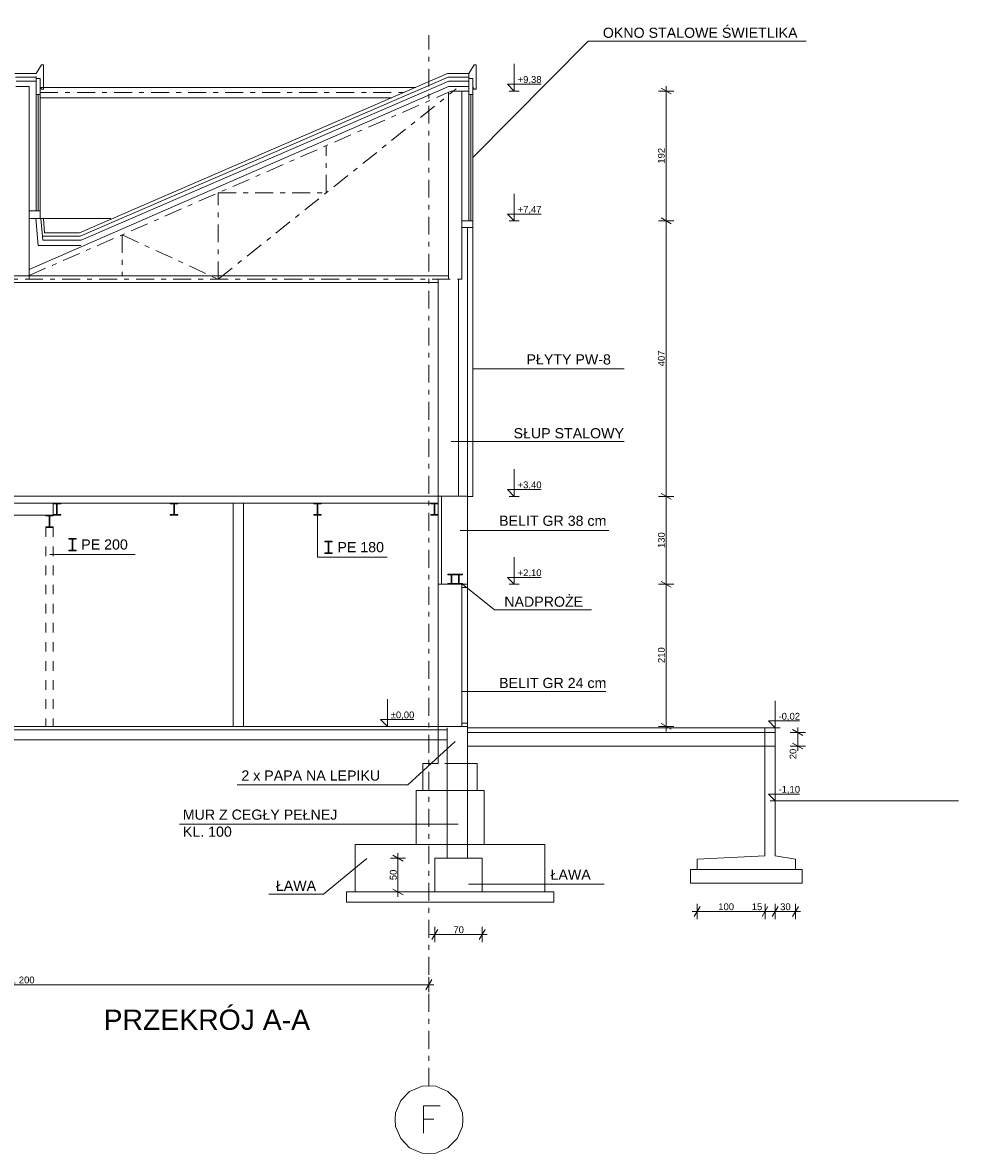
# Model space of a CAD drawing. Extents: x -382579 to -312317, y -24343 to 13401.
# Tile 9 of 9: x -326431 to -312611, y -5411 to 11297. Entities that reach past the tile are written whole.
import ezdxf

# ---------------------------------------------------------------- set-up
doc = ezdxf.new("R2010")
doc.units = 0
doc.header["$MEASUREMENT"] = 0
doc.linetypes.add('Przerywana', pattern=[282.222223, 141.111112, -141.111112])
doc.linetypes.add('Przerywana podwójnie', pattern=[546.805537, 264.583325, -105.833328, 70.555556, -105.833328])
for name, color, linetype, lineweight in [('2D - Ogólne_Nr_Pióra__1', 1, 'Continuous', 18), ('2D - Ogólne_Nr_Pióra__5', 5, 'Continuous', 18), ('2D - Ogólne_Nr_Pióra__6', 6, 'Continuous', 9), ('OSIE_Nr_Pióra__7', 7, 'Continuous', 18), ('Wymiarowanie - Ogólne_Nr_Pióra__4', 4, 'Continuous', 18), ('Wymiarowanie - Ogólne_Nr_Pióra__46', 46, 'Continuous', 18), ('Wymiarowanie - Ogólne_Nr_Pióra__5', 5, 'Continuous', 18), ('WYMIARY_Nr_Pióra__4', 4, 'Continuous', 18), ('WYMIARY_Nr_Pióra__5', 5, 'Continuous', 18)]:
    doc.layers.add(name, color=color, linetype=linetype, lineweight=lineweight)
doc.layers.add('Wymiarowanie - Ogólne', color=7, linetype='Continuous')
doc.layers.add('WYMIARY', color=7, linetype='Continuous')
doc.styles.add('GENERATED_STYLE_1', font='arial.ttf')
doc.styles.add('GENERATED_STYLE_2', font='txt')
doc.dimstyles.new('GENERATED_STYLE__1', dxfattribs={"dimtxt": 100, "dimasz": 114, "dimexe": 0.18, "dimexo": 0, "dimgap": 0.09, "dimtad": 1, "dimtih": 1, "dimtoh": 1, "dimdec": 0, "dimlfac": 0.1, "dimzin": 0, "dimdsep": 46, "dimtxsty": 'GENERATED_STYLE_2', "dimblk": 'ARROWHEAD_2', "dimblk1": 'ARROWHEAD_2', "dimblk2": 'ARROWHEAD_2', "dimcen": 0.09, "dimclrd": 256, "dimclre": 256, "dimclrt": 256, "dimazin": 0, "dimtfac": 1, "dimtdec": 4, "dimtmove": 0, "dimatfit": 3, "dimfxl": 1, "dimtolj": 1, "dimtzin": 0, "dimarcsym": 0})
doc.dimstyles.new('GENERATED_STYLE__2', dxfattribs={"dimtxt": 100, "dimasz": 114, "dimexe": 0.18, "dimexo": 0, "dimgap": 0.09, "dimtad": 1, "dimdec": 0, "dimlfac": 0.1, "dimzin": 0, "dimdsep": 46, "dimtxsty": 'GENERATED_STYLE_2', "dimblk": 'ARROWHEAD_2', "dimblk1": 'ARROWHEAD_2', "dimblk2": 'ARROWHEAD_2', "dimcen": 0.09, "dimclrd": 256, "dimclre": 256, "dimclrt": 256, "dimazin": 0, "dimtfac": 1, "dimtdec": 4, "dimtmove": 0, "dimatfit": 3, "dimfxl": 1, "dimtolj": 1, "dimtzin": 0, "dimarcsym": 0})

# ---------------------------------------------------------------- blocks, each defined once
blk = doc.blocks.new('Wymiary_373', base_point=(-315317, -202))
at = {"layer": 'Wymiarowanie - Ogólne_Nr_Pióra__4', "linetype": 'Continuous'}
for p, q in [((-315317, 878), (-315317, 1278)), ((-315317, 878), (-315417, 978)), ((-315417, 978), (-315317, 978)), ((-315317, 878), (-315392, 878)), ((-315317, 978), (-314956, 978)), ((-315317, 878), (-315242, 878)), ((-315317, -202), (-315317, 198)), ((-315317, -202), (-315417, -102)), ((-315417, -102), (-315317, -102)), ((-315317, -102), (-314956, -102)), ((-315317, -202), (-315392, -202)), ((-315317, -202), (-315242, -202))]:
    blk.add_line(p, q, dxfattribs=at)
at = {"layer": 'Wymiarowanie - Ogólne_Nr_Pióra__5', "char_height": 100, "attachment_point": 1, "style": 'GENERATED_STYLE_1'}
for s, insert in [('{-0,02}', (-315267, 1098)), ('{-1,10}', (-315267, 18))]:
    blk.add_mtext(s, dxfattribs=dict(at, insert=insert))
blk = doc.blocks.new('*D56')
at = {"layer": 'Wymiarowanie - Ogólne_Nr_Pióra__4', "linetype": 'Continuous', "transparency": 16777216}
for p, q in [((-316541, -1837), (-316467, -1837)), ((-316424, -1762), (-316511, -1912)), ((-316467, -1950), (-316467, -1725)), ((-316467, -1837), (-315467, -1837)), ((-315424, -1762), (-315511, -1912))]:
    blk.add_line(p, q, dxfattribs=at)
at = {"layer": 'Wymiarowanie - Ogólne_Nr_Pióra__5', "transparency": 16777216, "char_height": 100, "attachment_point": 1, "style": 'GENERATED_STYLE_1'}
for s, insert in [('{100}', (-316157, -1717)), ('{15}', (-315663, -1717))]:
    blk.add_mtext(s, dxfattribs=dict(at, insert=insert))
blk = doc.blocks.new('ARROWHEAD_2')
at = {"linetype": 'Continuous'}
for p, q in [((0, 0), (-1, 0)), ((-0.38, -0.66), (0.38, 0.66))]:
    blk.add_line(p, q, dxfattribs=at)
blk = doc.blocks.new('*D57')
at = {"layer": 'Wymiarowanie - Ogólne_Nr_Pióra__4', "linetype": 'Continuous', "transparency": 16777216}
for p, q in [((-316467, -1837), (-315467, -1837)), ((-315424, -1762), (-315511, -1912)), ((-315467, -1950), (-315467, -1725)), ((-315467, -1837), (-315317, -1837)), ((-315274, -1762), (-315361, -1912))]:
    blk.add_line(p, q, dxfattribs=at)
blk = doc.blocks.new('*D58')
at = {"layer": 'Wymiarowanie - Ogólne_Nr_Pióra__4', "linetype": 'Continuous', "transparency": 16777216}
for p, q in [((-315467, -1837), (-315317, -1837)), ((-315274, -1762), (-315361, -1912)), ((-315317, -1950), (-315317, -1725)), ((-315317, -1837), (-315017, -1837)), ((-315061, -1912), (-314974, -1762)), ((-315017, -1950), (-315017, -1725)), ((-315017, -1837), (-314944, -1837))]:
    blk.add_line(p, q, dxfattribs=at)
at = {"layer": 'Wymiarowanie - Ogólne_Nr_Pióra__5', "transparency": 16777216, "insert": (-315243, -1717), "char_height": 100, "attachment_point": 1, "style": 'GENERATED_STYLE_1'}
blk.add_mtext('{30}', dxfattribs=at)
blk = doc.blocks.new('*D59')
at = {"layer": 'Wymiarowanie - Ogólne_Nr_Pióra__4', "linetype": 'Continuous', "transparency": 16777216}
for p, q in [((-320888, -1048), (-320888, -975)), ((-320775, -1048), (-321000, -1048)), ((-320813, -1091), (-320963, -1005)), ((-320888, -1548), (-320888, -1048)), ((-320775, -1548), (-321000, -1548)), ((-320963, -1505), (-320813, -1591)), ((-320888, -1621), (-320888, -1548))]:
    blk.add_line(p, q, dxfattribs=at)
at = {"layer": 'Wymiarowanie - Ogólne_Nr_Pióra__5', "transparency": 16777216, "insert": (-321008, -1374), "char_height": 100, "attachment_point": 1, "rotation": 90, "style": 'GENERATED_STYLE_1'}
blk.add_mtext('{50}', dxfattribs=at)
blk = doc.blocks.new('*D60')
at = {"layer": 'Wymiarowanie - Ogólne_Nr_Pióra__4', "linetype": 'Continuous', "transparency": 16777216}
for p, q in [((-320300, -2102), (-320387, -2252)), ((-320343, -2290), (-320343, -2065)), ((-319687, -2252), (-319600, -2102)), ((-319643, -2290), (-319643, -2065)), ((-320417, -2177), (-320343, -2177)), ((-320343, -2177), (-319643, -2177)), ((-319643, -2177), (-319570, -2177))]:
    blk.add_line(p, q, dxfattribs=at)
at = {"layer": 'Wymiarowanie - Ogólne_Nr_Pióra__5', "transparency": 16777216, "insert": (-320069, -2057), "char_height": 100, "attachment_point": 1, "style": 'GENERATED_STYLE_1'}
blk.add_mtext('{70}', dxfattribs=at)
blk = doc.blocks.new('*D64')
at = {"layer": 'WYMIARY_Nr_Pióra__4', "linetype": 'Continuous', "transparency": 16777216}
for p, q in [((-332434, -3031), (-332434, -2806)), ((-344390, -2843), (-344477, -2993)), ((-344434, -2918), (-332434, -2918)), ((-332390, -2843), (-332477, -2993)), ((-332434, -2918), (-320433, -2918))]:
    blk.add_line(p, q, dxfattribs=at)
at = {"layer": 'WYMIARY_Nr_Pióra__5', "transparency": 16777216, "insert": (-338604, -2798), "char_height": 100, "attachment_point": 1, "style": 'GENERATED_STYLE_1'}
blk.add_mtext('{1\xa0200}', dxfattribs=at)
blk = doc.blocks.new('*D65')
at = {"layer": 'WYMIARY_Nr_Pióra__4', "linetype": 'Continuous', "transparency": 16777216}
for p, q in [((-320433, -3031), (-320433, -2806)), ((-332390, -2843), (-332477, -2993)), ((-332434, -2918), (-320433, -2918)), ((-320477, -2993), (-320390, -2843)), ((-320433, -2918), (-320360, -2918))]:
    blk.add_line(p, q, dxfattribs=at)
at = {"layer": 'WYMIARY_Nr_Pióra__5', "transparency": 16777216, "insert": (-326604, -2798), "char_height": 100, "attachment_point": 1, "style": 'GENERATED_STYLE_1'}
blk.add_mtext('{1\xa0200}', dxfattribs=at)
blk = doc.blocks.new('Wymiary_368', base_point=(-321045, 898))
at = {"layer": 'Wymiarowanie - Ogólne_Nr_Pióra__4', "linetype": 'Continuous'}
for p, q in [((-321045, 898), (-321045, 1298)), ((-321045, 898), (-321145, 998)), ((-321145, 998), (-321045, 998)), ((-321045, 898), (-321120, 898)), ((-321045, 998), (-320654, 998)), ((-321045, 898), (-320970, 898))]:
    blk.add_line(p, q, dxfattribs=at)
at = {"layer": 'Wymiarowanie - Ogólne_Nr_Pióra__5', "insert": (-320995, 1118), "char_height": 100, "attachment_point": 1, "style": 'GENERATED_STYLE_1'}
blk.add_mtext('{±0,00}', dxfattribs=at)
blk = doc.blocks.new('Wymiary_367', base_point=(-321045, 898))
at = {"layer": 'Wymiarowanie - Ogólne_Nr_Pióra__4', "linetype": 'Continuous'}
for p, q in [((-321045, 898), (-321045, 1298)), ((-321045, 898), (-321145, 998)), ((-321145, 998), (-321045, 998)), ((-321045, 898), (-321120, 898)), ((-321045, 998), (-320654, 998)), ((-321045, 898), (-320970, 898))]:
    blk.add_line(p, q, dxfattribs=at)
at = {"layer": 'Wymiarowanie - Ogólne_Nr_Pióra__5', "insert": (-320995, 1118), "char_height": 100, "attachment_point": 1, "style": 'GENERATED_STYLE_1'}
blk.add_mtext('{±0,00}', dxfattribs=at)
blk = doc.blocks.new('*D70')
at = {"layer": 'Wymiarowanie - Ogólne_Nr_Pióra__4', "linetype": 'Continuous', "transparency": 16777216}
for p, q in [((-316928, 2998), (-316928, 4297)), ((-317003, 3041), (-316853, 2955)), ((-316815, 2998), (-317040, 2998)), ((-316928, 898), (-316928, 2998)), ((-316815, 898), (-317040, 898)), ((-317003, 941), (-316853, 855)), ((-316928, 825), (-316928, 898))]:
    blk.add_line(p, q, dxfattribs=at)
at = {"layer": 'Wymiarowanie - Ogólne_Nr_Pióra__5', "transparency": 16777216, "insert": (-317048, 1834), "char_height": 100, "attachment_point": 1, "rotation": 90, "style": 'GENERATED_STYLE_1'}
blk.add_mtext('{210}', dxfattribs=at)
blk = doc.blocks.new('*D71')
at = {"layer": 'Wymiarowanie - Ogólne_Nr_Pióra__4', "linetype": 'Continuous', "transparency": 16777216}
for p, q in [((-316928, 4297), (-316928, 8368)), ((-316815, 4297), (-317040, 4297)), ((-317003, 4341), (-316853, 4254)), ((-316928, 2998), (-316928, 4297)), ((-317003, 3041), (-316853, 2955))]:
    blk.add_line(p, q, dxfattribs=at)
at = {"layer": 'Wymiarowanie - Ogólne_Nr_Pióra__5', "transparency": 16777216, "insert": (-317048, 3534), "char_height": 100, "attachment_point": 1, "rotation": 90, "style": 'GENERATED_STYLE_1'}
blk.add_mtext('{130}', dxfattribs=at)
blk = doc.blocks.new('*D72')
at = {"layer": 'Wymiarowanie - Ogólne_Nr_Pióra__4', "linetype": 'Continuous', "transparency": 16777216}
for p, q in [((-317003, 8411), (-316853, 8325)), ((-316928, 4297), (-316928, 8368)), ((-317003, 4341), (-316853, 4254))]:
    blk.add_line(p, q, dxfattribs=at)
at = {"layer": 'Wymiarowanie - Ogólne_Nr_Pióra__5', "transparency": 16777216, "insert": (-317048, 6219), "char_height": 100, "attachment_point": 1, "rotation": 90, "style": 'GENERATED_STYLE_1'}
blk.add_mtext('{407}', dxfattribs=at)
blk = doc.blocks.new('*D73')
at = {"layer": 'Wymiarowanie - Ogólne_Nr_Pióra__4', "linetype": 'Continuous', "transparency": 16777216}
for p, q in [((-316928, 10286), (-316928, 10359)), ((-316815, 10286), (-317040, 10286)), ((-316853, 10243), (-317003, 10329)), ((-316928, 8368), (-316928, 10286)), ((-316815, 8368), (-317040, 8368)), ((-317003, 8411), (-316853, 8325)), ((-316928, 4297), (-316928, 8368))]:
    blk.add_line(p, q, dxfattribs=at)
at = {"layer": 'Wymiarowanie - Ogólne_Nr_Pióra__5', "transparency": 16777216, "insert": (-317048, 9213), "char_height": 100, "attachment_point": 1, "rotation": 90, "style": 'GENERATED_STYLE_1'}
blk.add_mtext('{192}', dxfattribs=at)
blk = doc.blocks.new('Wymiary_363', base_point=(-319171, 2998))
at = {"layer": 'Wymiarowanie - Ogólne_Nr_Pióra__4', "linetype": 'Continuous'}
for p, q in [((-319171, 10286), (-319171, 10686)), ((-319171, 10286), (-319271, 10386)), ((-319271, 10386), (-319171, 10386)), ((-319171, 10386), (-318774, 10386)), ((-319171, 10286), (-319246, 10286)), ((-319171, 10286), (-319096, 10286)), ((-319171, 8368), (-319171, 8768)), ((-319171, 8368), (-319271, 8468)), ((-319271, 8468), (-319171, 8468)), ((-319171, 8368), (-319246, 8368)), ((-319171, 8468), (-318774, 8468)), ((-319171, 8368), (-319096, 8368)), ((-319171, 4297), (-319171, 4697)), ((-319171, 4297), (-319271, 4397)), ((-319271, 4397), (-319171, 4397)), ((-319171, 4397), (-318774, 4397)), ((-319171, 4297), (-319246, 4297)), ((-319171, 4297), (-319096, 4297)), ((-319171, 2998), (-319171, 3398)), ((-319171, 2998), (-319271, 3098)), ((-319271, 3098), (-319171, 3098)), ((-319171, 3098), (-318774, 3098)), ((-319171, 2998), (-319246, 2998)), ((-319171, 2998), (-319096, 2998))]:
    blk.add_line(p, q, dxfattribs=at)
at = {"layer": 'Wymiarowanie - Ogólne_Nr_Pióra__5', "char_height": 100, "attachment_point": 1, "style": 'GENERATED_STYLE_1'}
for s, insert in [('{+9,38}', (-319121, 10506)), ('{+7,47}', (-319121, 8588)), ('{+3,40}', (-319121, 4517)), ('{+2,10}', (-319121, 3218))]:
    blk.add_mtext(s, dxfattribs=dict(at, insert=insert))
blk = doc.blocks.new('*D75')
at = {"layer": 'Wymiarowanie - Ogólne_Nr_Pióra__4', "linetype": 'Continuous', "transparency": 16777216}
for p, q in [((-314909, 765), (-315059, 851)), ((-314984, 808), (-314984, 882)), ((-314871, 808), (-315096, 808)), ((-314984, 608), (-314984, 808)), ((-314871, 608), (-315096, 608)), ((-315059, 651), (-314909, 565)), ((-314984, 535), (-314984, 608))]:
    blk.add_line(p, q, dxfattribs=at)
at = {"layer": 'Wymiarowanie - Ogólne_Nr_Pióra__5', "transparency": 16777216, "insert": (-315104, 413), "char_height": 100, "attachment_point": 1, "rotation": 90, "style": 'GENERATED_STYLE_1'}
blk.add_mtext('{20}', dxfattribs=at)

msp = doc.modelspace()

# ---------------------------------------------------------------- hatches: boundary and pattern name
at = {"layer": '2D - Ogólne_Nr_Pióra__1', "linetype": 'Continuous'}
for points in [[(-325978.7, 4018.2), (-325978.7, 4028.2), (-325928.7, 4028.2), (-325928.7, 4188.2), (-325978.7, 4188.2), (-325978.7, 4198.2), (-325918.7, 4198.2), (-325918.7, 4018.2)], [(-325868.7, 4018.2), (-325868.7, 4028.2), (-325918.7, 4028.2), (-325918.7, 4188.2), (-325868.7, 4188.2), (-325868.7, 4198.2), (-325928.7, 4198.2), (-325928.7, 4018.2)], [(-324250.3, 4018.2), (-324250.3, 4028.2), (-324200.3, 4028.2), (-324200.3, 4188.2), (-324250.3, 4188.2), (-324250.3, 4198.2), (-324190.3, 4198.2), (-324190.3, 4018.2)], [(-324140.3, 4018.2), (-324140.3, 4028.2), (-324190.3, 4028.2), (-324190.3, 4188.2), (-324140.3, 4188.2), (-324140.3, 4198.2), (-324200.3, 4198.2), (-324200.3, 4018.2)], [(-322131.7, 4018.2), (-322131.7, 4028.2), (-322081.7, 4028.2), (-322081.7, 4188.2), (-322131.7, 4188.2), (-322131.7, 4198.2), (-322071.7, 4198.2), (-322071.7, 4018.2)], [(-322021.7, 4018.2), (-322021.7, 4028.2), (-322071.7, 4028.2), (-322071.7, 4188.2), (-322021.7, 4188.2), (-322021.7, 4198.2), (-322081.7, 4198.2), (-322081.7, 4018.2)], [(-320403.2, 4018.2), (-320403.2, 4028.2), (-320353.2, 4028.2), (-320353.2, 4188.2), (-320403.2, 4188.2), (-320403.2, 4198.2), (-320343.2, 4198.2), (-320343.2, 4018.2)], [(-320293.2, 4018.2), (-320293.2, 4028.2), (-320343.2, 4028.2), (-320343.2, 4188.2), (-320293.2, 4188.2), (-320293.2, 4198.2), (-320353.2, 4198.2), (-320353.2, 4018.2)], [(-326088.7, 3838.2), (-326088.7, 3848.2), (-326038.7, 3848.2), (-326038.7, 4008.2), (-326088.7, 4008.2), (-326088.7, 4018.2), (-326028.7, 4018.2), (-326028.7, 3838.2)], [(-325978.7, 3838.2), (-325978.7, 3848.2), (-326028.7, 3848.2), (-326028.7, 4008.2), (-325978.7, 4008.2), (-325978.7, 4018.2), (-326038.7, 4018.2), (-326038.7, 3838.2)], [(-325751.3, 3493.5), (-325751.3, 3503.5), (-325701.3, 3503.5), (-325701.3, 3663.5), (-325751.3, 3663.5), (-325751.3, 3673.5), (-325691.3, 3673.5), (-325691.3, 3493.5)], [(-325641.3, 3493.5), (-325641.3, 3503.5), (-325691.3, 3503.5), (-325691.3, 3663.5), (-325641.3, 3663.5), (-325641.3, 3673.5), (-325701.3, 3673.5), (-325701.3, 3493.5)], [(-321967.5, 3454.5), (-321967.5, 3464.5), (-321917.5, 3464.5), (-321917.5, 3624.5), (-321967.5, 3624.5), (-321967.5, 3634.5), (-321907.5, 3634.5), (-321907.5, 3454.5)], [(-321857.5, 3454.5), (-321857.5, 3464.5), (-321907.5, 3464.5), (-321907.5, 3624.5), (-321857.5, 3624.5), (-321857.5, 3634.5), (-321917.5, 3634.5), (-321917.5, 3454.5)], [(-320153.2, 2998.2), (-320153.2, 3008.2), (-320103.2, 3008.2), (-320103.2, 3138.2), (-320153.2, 3138.2), (-320153.2, 3148.2), (-320093.2, 3148.2), (-320093.2, 2998.2)], [(-320043.2, 2998.2), (-320043.2, 3008.2), (-320093.2, 3008.2), (-320093.2, 3138.2), (-320043.2, 3138.2), (-320043.2, 3148.2), (-320103.2, 3148.2), (-320103.2, 2998.2)], [(-320043.2, 2998.2), (-320043.2, 3008.2), (-319993.2, 3008.2), (-319993.2, 3138.2), (-320043.2, 3138.2), (-320043.2, 3148.2), (-319983.2, 3148.2), (-319983.2, 2998.2)], [(-319933.2, 2998.2), (-319933.2, 3008.2), (-319983.2, 3008.2), (-319983.2, 3138.2), (-319933.2, 3138.2), (-319933.2, 3148.2), (-319993.2, 3148.2), (-319993.2, 2998.2)]]:
    msp.add_hatch(color=256, dxfattribs=at).paths.add_polyline_path(points, flags=0)

# ---------------------------------------------------------------- linework, layer by layer
at = {"layer": '2D - Ogólne_Nr_Pióra__1', "linetype": 'Continuous', "flags": 128}
for points in [[(-325978.7, 4018.2), (-325978.7, 4028.2), (-325928.7, 4028.2), (-325928.7, 4188.2), (-325978.7, 4188.2), (-325978.7, 4198.2), (-325918.7, 4198.2), (-325918.7, 4018.2)], [(-325868.7, 4018.2), (-325868.7, 4028.2), (-325918.7, 4028.2), (-325918.7, 4188.2), (-325868.7, 4188.2), (-325868.7, 4198.2), (-325928.7, 4198.2), (-325928.7, 4018.2)], [(-324250.3, 4018.2), (-324250.3, 4028.2), (-324200.3, 4028.2), (-324200.3, 4188.2), (-324250.3, 4188.2), (-324250.3, 4198.2), (-324190.3, 4198.2), (-324190.3, 4018.2)], [(-324140.3, 4018.2), (-324140.3, 4028.2), (-324190.3, 4028.2), (-324190.3, 4188.2), (-324140.3, 4188.2), (-324140.3, 4198.2), (-324200.3, 4198.2), (-324200.3, 4018.2)], [(-322131.7, 4018.2), (-322131.7, 4028.2), (-322081.7, 4028.2), (-322081.7, 4188.2), (-322131.7, 4188.2), (-322131.7, 4198.2), (-322071.7, 4198.2), (-322071.7, 4018.2)], [(-322021.7, 4018.2), (-322021.7, 4028.2), (-322071.7, 4028.2), (-322071.7, 4188.2), (-322021.7, 4188.2), (-322021.7, 4198.2), (-322081.7, 4198.2), (-322081.7, 4018.2)], [(-320403.2, 4018.2), (-320403.2, 4028.2), (-320353.2, 4028.2), (-320353.2, 4188.2), (-320403.2, 4188.2), (-320403.2, 4198.2), (-320343.2, 4198.2), (-320343.2, 4018.2)], [(-320293.2, 4018.2), (-320293.2, 4028.2), (-320343.2, 4028.2), (-320343.2, 4188.2), (-320293.2, 4188.2), (-320293.2, 4198.2), (-320353.2, 4198.2), (-320353.2, 4018.2)], [(-326088.7, 3838.2), (-326088.7, 3848.2), (-326038.7, 3848.2), (-326038.7, 4008.2), (-326088.7, 4008.2), (-326088.7, 4018.2), (-326028.7, 4018.2), (-326028.7, 3838.2)], [(-325978.7, 3838.2), (-325978.7, 3848.2), (-326028.7, 3848.2), (-326028.7, 4008.2), (-325978.7, 4008.2), (-325978.7, 4018.2), (-326038.7, 4018.2), (-326038.7, 3838.2)], [(-325751.3, 3493.5), (-325751.3, 3503.5), (-325701.3, 3503.5), (-325701.3, 3663.5), (-325751.3, 3663.5), (-325751.3, 3673.5), (-325691.3, 3673.5), (-325691.3, 3493.5)], [(-325641.3, 3493.5), (-325641.3, 3503.5), (-325691.3, 3503.5), (-325691.3, 3663.5), (-325641.3, 3663.5), (-325641.3, 3673.5), (-325701.3, 3673.5), (-325701.3, 3493.5)], [(-321967.5, 3454.5), (-321967.5, 3464.5), (-321917.5, 3464.5), (-321917.5, 3624.5), (-321967.5, 3624.5), (-321967.5, 3634.5), (-321907.5, 3634.5), (-321907.5, 3454.5)], [(-321857.5, 3454.5), (-321857.5, 3464.5), (-321907.5, 3464.5), (-321907.5, 3624.5), (-321857.5, 3624.5), (-321857.5, 3634.5), (-321917.5, 3634.5), (-321917.5, 3454.5)], [(-320153.2, 2998.2), (-320153.2, 3008.2), (-320103.2, 3008.2), (-320103.2, 3138.2), (-320153.2, 3138.2), (-320153.2, 3148.2), (-320093.2, 3148.2), (-320093.2, 2998.2)], [(-320043.2, 2998.2), (-320043.2, 3008.2), (-320093.2, 3008.2), (-320093.2, 3138.2), (-320043.2, 3138.2), (-320043.2, 3148.2), (-320103.2, 3148.2), (-320103.2, 2998.2)], [(-320043.2, 2998.2), (-320043.2, 3008.2), (-319993.2, 3008.2), (-319993.2, 3138.2), (-320043.2, 3138.2), (-320043.2, 3148.2), (-319983.2, 3148.2), (-319983.2, 2998.2)], [(-319933.2, 2998.2), (-319933.2, 3008.2), (-319983.2, 3008.2), (-319983.2, 3138.2), (-319933.2, 3138.2), (-319933.2, 3148.2), (-319993.2, 3148.2), (-319993.2, 2998.2)]]:
    msp.add_lwpolyline(points, close=True, dxfattribs=at)
at = {"layer": '2D - Ogólne_Nr_Pióra__5', "linetype": 'Przerywana podwójnie'}
for p, q in [((-320433.2, -4412.2), (-320433.2, 11110.8)), ((-326333.5, 7561.4), (-320100.4, 10286)), ((-326173.5, 10266), (-320794.6, 10266)), ((-323543, 7504.8), (-320028.7, 10317.7)), ((-320100.4, 10286), (-319843.2, 10286)), ((-321948.3, 8781.2), (-321948.3, 9478.3)), ((-323543, 7504.8), (-323543, 8781.2)), ((-323543, 8781.2), (-321948.3, 8781.2)), ((-324960.7, 8161.5), (-324960.7, 7554.8)), ((-324960.7, 8161.5), (-323543, 7504.8)), ((-380528.9, 7504.8), (-319993.2, 7504.8))]:
    msp.add_line(p, q, dxfattribs=at)
at = {"layer": '2D - Ogólne_Nr_Pióra__5', "linetype": 'Continuous'}
for p, q in [((-326544.5, 10543.2), (-326233.5, 10543.2)), ((-326153.5, 10673.2), (-326233.5, 10543.2)), ((-326123.5, 10673.2), (-326153.5, 10673.2)), ((-326123.5, 10673.2), (-326123.5, 10313.2)), ((-325593.5, 8188.8), (-320154.2, 10543.2)), ((-320154.2, 10543.2), (-319843.2, 10543.2)), ((-319763.2, 10673.2), (-319843.2, 10543.2)), ((-319843.2, 10543.2), (-319843.2, 8368.2)), ((-319733.2, 10673.2), (-319763.2, 10673.2)), ((-319733.2, 10673.2), (-319733.2, 10313.2)), ((-326537.9, 10493.2), (-326233.5, 10493.2)), ((-326529.1, 10433.2), (-326233.5, 10433.2)), ((-326233.5, 10503.2), (-326233.5, 8514.8)), ((-326233.5, 10473.2), (-326173.5, 10473.2)), ((-326233.5, 10473.2), (-326173.5, 10473.2)), ((-326173.5, 10473.2), (-326173.5, 8404.8)), ((-325582.4, 8140.9), (-320147.7, 10493.2)), ((-325565, 8084.9), (-320138.8, 10433.2)), ((-320147.7, 10493.2), (-319843.2, 10493.2)), ((-320138.8, 10433.2), (-319843.2, 10433.2)), ((-319843.2, 10473.2), (-319783.2, 10473.2)), ((-319783.2, 10473.2), (-319783.2, 8268.5)), ((-326533.5, 10353.9), (-326333.5, 10353.9)), ((-326333.5, 10353.9), (-326333.5, 7504.8)), ((-326333.5, 7649.3), (-320143.2, 10353.9)), ((-326233.5, 10233.2), (-326173.5, 10233.2)), ((-326233.5, 10233.2), (-326173.5, 10233.2)), ((-326203.5, 10233.2), (-326203.5, 8514.8)), ((-326153.5, 10312.5), (-326173.5, 10342.7)), ((-326173.5, 10340.2), (-320623.2, 10340.2)), ((-326119.3, 10312.5), (-326153.5, 10312.5)), ((-320143.2, 10353.9), (-319843.2, 10353.9)), ((-320143.2, 10266), (-320143.2, 7504.8)), ((-319943.2, 7504.8), (-319943.2, 10286)), ((-319843.2, 10233.2), (-319783.2, 10233.2)), ((-319813.2, 10233.2), (-319813.2, 8368.2)), ((-319763.2, 10312.5), (-319783.2, 10342.7)), ((-319729, 10312.5), (-319763.2, 10312.5)), ((-326173.5, 10186), (-320979.4, 10186)), ((-326333.5, 8404.8), (-326333.5, 8514.8)), ((-326333.5, 8514.8), (-326173.5, 8514.8)), ((-325130.3, 8404.8), (-326333.5, 8404.8)), ((-325344.8, 8404.8), (-326333.5, 8404.8)), ((-326199.9, 8005), (-326236.6, 8404.8)), ((-326135.3, 8084.9), (-326162.2, 8404.8)), ((-326107.8, 8188.8), (-326122, 8404.8)), ((-319943.2, 8268.5), (-319943.2, 8368.2)), ((-319943.2, 8368.2), (-319783.2, 8368.2)), ((-319943.2, 8268.5), (-319943.2, 8368.2)), ((-319943.2, 8368.2), (-319783.2, 8368.2)), ((-325593.5, 8188.8), (-326107.8, 8188.8)), ((-319783.2, 8268.5), (-319943.2, 8268.5)), ((-319783.2, 8268.5), (-319943.2, 8268.5)), ((-319863.2, 4297.5), (-319863.2, 8268.5)), ((-319783.2, 8268.5), (-319783.2, 4297.5)), ((-325582.4, 8140.9), (-326139.7, 8140.9)), ((-325565, 8084.9), (-326135.3, 8084.9)), ((-325570.6, 8005), (-326199.9, 8005)), ((-380278.9, 7554.8), (-320143.2, 7554.8)), ((-380278.9, 7454.8), (-320293.2, 7454.8)), ((-320293.2, 352), (-320293.2, 7504.8)), ((-319993.2, 4298.2), (-319993.2, 7504.8)), ((-319993.2, 7504.8), (-319943.2, 7504.8)), ((-320293.2, 4298.2), (-332347.4, 4298.2)), ((-320293.2, 4198.2), (-332347.4, 4198.2)), ((-325978.7, 4018.2), (-325978.7, 4198.2)), ((-323321.5, 898.2), (-323321.5, 4198.2)), ((-323171.5, 898.2), (-323171.5, 4198.2)), ((-320293.2, 4298.2), (-319863.2, 4298.2)), ((-320243.2, 4298.2), (-320243.2, 2998.2)), ((-319783.2, 4297.5), (-319863.2, 4297.5)), ((-319863.2, 4297.5), (-319863.2, 878.2)), ((-332347.4, 4018.2), (-325978.7, 4018.2)), ((-320293.2, 2998.2), (-319863.2, 2998.2)), ((-319943.2, 2998.2), (-319943.2, 2948.2)), ((-319943.2, 2998.2), (-319943.2, 898.2)), ((-319943.2, 2948.2), (-319863.2, 2948.2)), ((-319863.2, 898.2), (-380468.9, 898.2)), ((-320163.2, 848.2), (-380468.9, 848.2)), ((-322137.9, 898.2), (-321044.7, 898.2)), ((-320163.2, 878.2), (-320163.2, 352)), ((-319943.2, 948.2), (-319863.2, 948.2)), ((-319943.2, 898.2), (-319943.2, 928.2)), ((-319863.2, 878.2), (-315317.4, 878.2)), ((-319863.2, 878.2), (-319863.2, 352)), ((-315467.4, 878.2), (-315467.4, -1015.9)), ((-315317.4, 878.2), (-315317.4, -1015.9)), ((-320163.2, 698.2), (-380468.9, 698.2)), ((-319863.2, 808.2), (-315317.4, 808.2)), ((-319863.2, 608.2), (-315317.4, 608.2)), ((-320520.3, -48), (-320520.3, 352)), ((-320520.3, 352), (-320293.2, 352)), ((-319943.2, 352), (-320193.2, 352)), ((-320163.2, 352), (-320163.2, -1048)), ((-319943.2, 352), (-319716.2, 352)), ((-319863.2, 352), (-319863.2, -1048)), ((-319716.2, 352), (-319716.2, -48)), ((-320620.3, -848), (-320620.3, -48)), ((-319616.2, -48), (-320620.3, -48)), ((-319616.2, -48), (-319716.2, -48)), ((-319616.2, -848), (-319616.2, -48)), ((-312611.1, -201.8), (-315317.4, -201.8)), ((-321519.8, -1548), (-321519.8, -848)), ((-318716.7, -848), (-321519.8, -848)), ((-318716.7, -1548), (-318716.7, -848)), ((-320343.2, -1548), (-320343.2, -1048)), ((-320343.2, -1048), (-320043.2, -1048)), ((-320343.2, -1137.4), (-320343.2, -1548)), ((-320043.2, -1048), (-319643.2, -1048)), ((-319643.2, -1048), (-319643.2, -1548)), ((-316467.4, -1065.9), (-315467.4, -1015.9)), ((-316467.4, -1215.9), (-316467.4, -1065.9)), ((-315317.4, -1015.9), (-315017.4, -1065.9)), ((-315017.4, -1065.9), (-315017.4, -1215.9)), ((-316567.4, -1415.9), (-316567.4, -1215.9)), ((-316467.4, -1215.9), (-316567.4, -1215.9)), ((-315017.4, -1215.9), (-316467.4, -1215.9)), ((-315017.4, -1215.9), (-314917.4, -1215.9)), ((-314917.4, -1215.9), (-314917.4, -1415.9)), ((-314917.4, -1415.9), (-316567.4, -1415.9)), ((-321649.8, -1698), (-321649.8, -1548)), ((-321649.8, -1548), (-321519.8, -1548)), ((-318586.7, -1548), (-321649.8, -1548)), ((-319643.2, -1548), (-320343.2, -1548)), ((-318586.7, -1548), (-318716.7, -1548)), ((-318586.7, -1548), (-318586.7, -1698)), ((-321649.8, -1698), (-318586.7, -1698))]:
    msp.add_line(p, q, dxfattribs=at)
at = {"layer": '2D - Ogólne_Nr_Pióra__5', "linetype": 'Przerywana'}
for p, q in [((-326088.7, 3838.2), (-326088.7, 898.2)), ((-325978.7, 3838.2), (-325978.7, 898.2))]:
    msp.add_line(p, q, dxfattribs=at)
at = {"layer": '2D - Ogólne_Nr_Pióra__6', "linetype": 'Continuous'}
for p, q in [((-319783.2, 9306), (-318076.5, 11024.6)), ((-318076.5, 11024.6), (-314857.6, 11024.6)), ((-317548, 6179.1), (-319783.2, 6179.1)), ((-320101.2, 5106.5), (-317548, 5106.5)), ((-325928.7, 4037.6), (-325918.7, 4037.6)), ((-322076.7, 3400), (-322076.7, 4018.2)), ((-320353.2, 4028.2), (-320343.2, 4028.2)), ((-319968, 3792.7), (-317773.9, 3792.7)), ((-326028, 3439.1), (-324770.9, 3439.1)), ((-322076.7, 3400), (-321045.3, 3400)), ((-319933.2, 2998.2), (-319461, 2618.1)), ((-319461, 2618.1), (-318027.7, 2618.1)), ((-319943.4, 1416.2), (-317816.3, 1416.2)), ((-320744.2, 36.2), (-320043.2, 674.3)), ((-323261.5, 36.2), (-320744.2, 36.2)), ((-319999.7, -546.6), (-324113.7, -546.6)), ((-321348.8, -1052), (-321985.6, -1583)), ((-317840.2, -1432.4), (-319844.8, -1432.4)), ((-321985.6, -1583), (-322794.9, -1583))]:
    msp.add_line(p, q, dxfattribs=at)
at = {"layer": 'OSIE_Nr_Pióra__7', "linetype": 'Continuous', "flags": 128}
msp.add_lwpolyline([(-320929.8, -4908.7), (-320924.7, -5013.3), (-320846.2, -5191.2), (-320715.5, -5327), (-320532.5, -5405.5), (-320433.2, -5410.9), (-320328.6, -5405.5), (-320150.7, -5327), (-320015, -5191.2), (-319936.4, -5013.3), (-319931.1, -4908.7), (-319936.4, -4809.4), (-320015, -4631.5), (-320150.7, -4495.8), (-320328.6, -4417.2), (-320433.2, -4412.2), (-320532.5, -4417.2), (-320715.5, -4495.8), (-320846.2, -4631.5), (-320924.7, -4809.4)], close=True, dxfattribs=at)
for points in [[(-320511.5, -5112.6), (-320511.5, -4710.1), (-320265.8, -4710.1)], [(-320511.5, -4903.7), (-320360, -4903.7)]]:
    msp.add_lwpolyline(points, dxfattribs=at)

# ---------------------------------------------------------------- block references
at = {"layer": 'Wymiarowanie - Ogólne', "linetype": 'Continuous'}
for name, p in [('Wymiary_363', (-319170.8, 2998.2)), ('Wymiary_368', (-321044.7, 898.2)), ('Wymiary_367', (-321044.7, 898.2)), ('Wymiary_373', (-315317.4, -201.8))]:
    msp.add_blockref(name, p, dxfattribs=at)

# ---------------------------------------------------------------- texts
at = {"layer": 'Wymiarowanie - Ogólne_Nr_Pióra__46', "linetype": 'Continuous', "attachment_point": 7, "style": 'GENERATED_STYLE_1'}
for s, insert, char_height in [('{OKNO STALOWE ŚWIETLIKA}', (-317861.9, 11070.1), 150), ('{PŁYTY PW-8}', (-318989.1, 6243.5), 150), ('{SŁUP STALOWY}', (-319180, 5152.8), 150), ('{BELIT GR 38 cm}', (-319393.8, 3859.6), 150), ('{PE 200}', (-325565.1, 3509), 150), ('{PE 180}', (-321781.3, 3469.9), 150), ('{NADPROŻE}', (-319317.4, 2663.8), 150), ('{BELIT GR 24 cm}', (-319393.8, 1462.6), 150), ('{2 x PAPA NA LEPIKU}', (-323200.2, 95.1), 150), ('{MUR Z CEGŁY PEŁNEJ}', (-324065.7, -482.7), 150), ('{KL. 100}', (-324064.3, -734.1), 150), ('{ŁAWA}', (-318634, -1367.4), 150), ('{ŁAWA}', (-322690.6, -1531.6), 150), ('{PRZEKRÓJ A-A}', (-325235.7, -3590.1), 300)]:
    msp.add_mtext(s, dxfattribs=dict(at, insert=insert, char_height=char_height))

# ---------------------------------------------------------------- dimensions: what is measured, and where the dimension line sits
at = {"layer": 'Wymiarowanie - Ogólne', "linetype": 'Continuous'}
for base, p1, p2, picture, middle in [((-316928, 898.2), (-319783.2, 8368.2), (-319843.2, 10286), '*D73', (-316998, 9325.7)), ((-316928, 898.2), (-319863.2, 2998.2), (-319783.2, 4297.5), '*D71', (-316998, 3646.5)), ((-316928, 898.2), (-319783.2, 4297.5), (-319783.2, 8368.2), '*D72', (-316998, 6331.5)), ((-316928, 898.2), (-319863.2, 898.2), (-319863.2, 2998.2), '*D70', (-316998, 1946.8)), ((-314983.5, 608.2), (-315317.4, 608.2), (-315317.4, 808.2), '*D75', (-315053.5, 488)), ((-320887.8, -1548), (-320343.2, -1548), (-320343.2, -1048), '*D59', (-320957.8, -1298.9))]:
    dim = msp.add_linear_dim(base=base, p1=p1, p2=p2, angle=90, dimstyle='GENERATED_STYLE__2', dxfattribs=at)
    dim.commit()
    dim.dimension.update_dxf_attribs({"geometry": picture, "text_midpoint": middle})
for base, p1, p2, picture, middle in [((-316467.4, -1837.1), (-316467.4, -1215.9), (-315467.4, -1015.9), '*D56', (-316044.7, -1767.1)), ((-316467.4, -1837.1), (-315467.4, -1015.9), (-315317.4, -1015.9), '*D57', (-315587.5, -1767.1)), ((-316467.4, -1837.1), (-315317.4, -1015.9), (-315017.4, -1215.9), '*D58', (-315168.3, -1767.1)), ((-320343.2, -2177.3), (-320343.2, -1548), (-319643.2, -1548), '*D60', (-319994.2, -2107.3))]:
    dim = msp.add_linear_dim(base=base, p1=p1, p2=p2, dimstyle='GENERATED_STYLE__1', dxfattribs=at)
    dim.commit()
    dim.dimension.update_dxf_attribs({"geometry": picture, "text_midpoint": middle})
at = {"layer": 'WYMIARY', "linetype": 'Continuous'}
for p1, p2, picture, middle in [((-344433.5, -4412.2), (-332433.5, -4412.2), '*D64', (-338433.1, -2848.4)), ((-332433.5, -4412.2), (-320433.2, -4412.2), '*D65', (-326432.9, -2848.4))]:
    dim = msp.add_linear_dim(base=(-380428.9, -2918.4), p1=p1, p2=p2, dimstyle='GENERATED_STYLE__1', dxfattribs=at)
    dim.commit()
    dim.dimension.update_dxf_attribs({"geometry": picture, "text_midpoint": middle})

doc.saveas('drawing.dxf')
